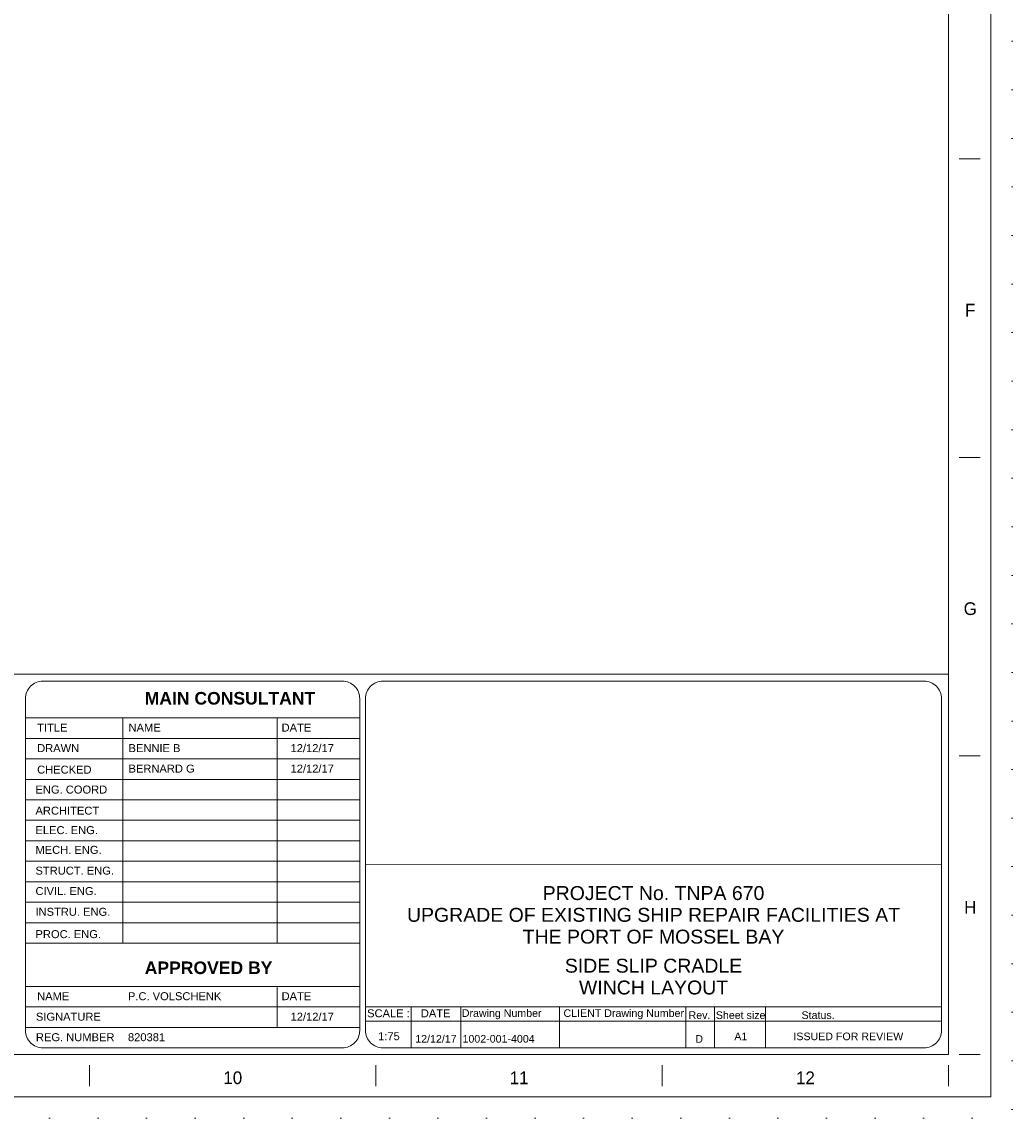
# Model space of a CAD drawing. Header units: millimetres. Extents: x 53746 to 116821, y -810352 to -765802.
# Tile 194 of 256: x 99290 to 116821, y -810352 to -790942. Entities that reach past the tile are written whole.
import ezdxf

# ---------------------------------------------------------------- set-up
doc = ezdxf.new("R2010")
doc.units = ezdxf.units.MM
doc.header["$MEASUREMENT"] = 0
doc.linetypes.add('DGN Style 1', pattern=[859.776004, 1.430576, -858.345429])
doc.layers.add('01 Title Block', color=7, linetype='Continuous', lineweight=0)
doc.layers.add('Main Cradle Rails', color=7, linetype='Continuous', lineweight=0)
doc.styles.get("Standard").update_dxf_attribs({"font": 'arial.ttf'})
doc.styles.add('Style-ENGINEERING', font='ENGINEERING.shx')
doc.styles.add('Swiss1', font='swiss.ttf', dxfattribs={"height": 1})
doc.styles.add('Swiss4', font='swiss.ttf', dxfattribs={"height": 4})

# ---------------------------------------------------------------- blocks, each defined once
blk = doc.blocks.new('*U67')
for p, q in [((202.7, -2.47), (202.7, 2.53)), ((270.29, -2.47), (270.29, 2.53)), ((337.87, -2.47), (337.87, 2.53)), ((405.45, -2.47), (405.45, 2.53))]:
    blk.add_line(p, q)
at = {"char_height": 3, "attachment_point": 5, "line_spacing_factor": 1.2, "style": 'Style-ENGINEERING'}
for s, insert in [('10', (236.49, -0.47)), ('11', (304.08, -0.47)), ('12', (371.66, -0.47))]:
    blk.add_mtext(s, dxfattribs=dict(at, insert=insert))
blk = doc.blocks.new('*U66')
for p, q in [((412.95, -70.47), (407.95, -70.47)), ((412.95, -140.97), (407.95, -140.97)), ((412.95, -211.47), (407.95, -211.47)), ((412.95, -281.97), (407.95, -281.97))]:
    blk.add_line(p, q)
at = {"color": 7, "linetype": 'Continuous', "lineweight": 0, "flags": 128}
blk.add_lwpolyline([(-415.55, 292.03), (415.45, 292.03), (415.45, -291.97), (-415.55, -291.97), (-415.55, 292.03)], close=True, dxfattribs=at)
at = {"color": 7, "linetype": 'Continuous', "lineweight": 13, "flags": 128}
blk.add_lwpolyline([(-405.55, 282.03), (405.45, 282.03), (405.45, -281.97), (-405.55, -281.97), (-405.55, 282.03)], close=True, dxfattribs=at)
blk.add_blockref('*U67', (0, -287))
at = {"char_height": 3, "attachment_point": 5, "line_spacing_factor": 1.2, "style": 'Style-ENGINEERING'}
for s, insert in [('F', (410.58, -106.22)), ('G', (410.58, -176.72)), ('H', (410.58, -247.22))]:
    blk.add_mtext(s, dxfattribs=dict(at, insert=insert))
blk = doc.blocks.new('*U57')
at = {"color": 7, "lineweight": 13}
blk.add_line((-30412.5, -14415.4), (30412.5, -14415.4), dxfattribs=at)
at = {"color": 7, "linetype": 'DGN Style 1', "lineweight": 0, "flags": 128}
blk.add_lwpolyline([(-31537.5, 22275), (31537.5, 22275), (31537.5, -22275), (-31537.5, -22275), (-31537.5, 22275)], close=True, dxfattribs=at)
at = {"layer": '01 Title Block', "color": 7, "linetype": 'Continuous', "lineweight": 0}
for p, q in [((20090.2, -20723.9), (20090.2, -14847.8)), ((30288.9, -14847.8), (30288.9, -20723.9)), ((14069.1, -15187.8), (19987.9, -15187.8)), ((15794, -15187.8), (15794, -19180.5)), ((18527.1, -15187.8), (18527.1, -19180.5)), ((14069.1, -15550.8), (19987.9, -15550.8)), ((14069.1, -15913.8), (19987.9, -15913.8)), ((14069.1, -16276.7), (19987.9, -16276.7)), ((14069.1, -16639.7), (19987.9, -16639.7)), ((14069.1, -17002.7), (19987.9, -17002.7)), ((14069.1, -17365.6), (19987.9, -17365.6)), ((14069.1, -17728.6), (19987.9, -17728.6)), ((20090.2, -17785.9), (30288.9, -17792.7)), ((14069.1, -18091.6), (19987.9, -18091.6)), ((14069.1, -18454.6), (19987.9, -18454.6)), ((14069.1, -18817.5), (19987.9, -18817.5)), ((14069.1, -19180.5), (19987.9, -19180.5)), ((14069.1, -19943.8), (19987.9, -19943.8)), ((18527.1, -19943.8), (18527.1, -20669.8)), ((14069.1, -20306.8), (19987.9, -20306.8)), ((20090.2, -20306.8), (30288.9, -20306.8)), ((20897.5, -20306.8), (20897.5, -21032.7)), ((21776.1, -20306.8), (21776.1, -21032.7)), ((23525.7, -20306.8), (23525.7, -21032.7)), ((25763.8, -20306.8), (25763.8, -21032.7)), ((26267, -20306.8), (26267, -21032.7)), ((27172.5, -20306.8), (27172.5, -21032.7)), ((20090.2, -20558.4), (30288.9, -20558.4)), ((14069.1, -20669.8), (19987.9, -20669.8))]:
    blk.add_line(p, q, dxfattribs=at)
at = {"layer": '01 Title Block', "color": 7, "linetype": 'Continuous', "lineweight": 0, "flags": 128}
for points in [[(14378, -14539), (19679.1, -14539, -0.4142136), (19987.9, -14847.8), (19987.9, -20723.9, -0.4142136), (19679.1, -21032.7), (14378, -21032.7, -0.4142136), (14069.1, -20723.9), (14069.1, -14847.8, -0.4142136), (14378, -14539)], [(20399, -14539), (29980.1, -14539, -0.4142136), (30288.9, -14847.8), (30288.9, -20723.9, -0.4142136), (29980.1, -21032.7), (20399, -21032.7, -0.4142136), (20090.2, -20723.9), (20090.2, -14847.8, -0.4142136), (20399, -14539)]]:
    blk.add_lwpolyline(points, format="xyb", close=True, dxfattribs=at)
at = {"xscale": 74.99999999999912, "yscale": 74.99999999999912, "zscale": 74.99999999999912}
blk.add_blockref('*U66', (3.5, -2.2), dxfattribs=at)
at = {"color": 7, "linetype": 'Continuous', "lineweight": 0, "attachment_point": 1, "line_spacing_factor": 0.938532}
for s, insert, char_height, width in [('CHECKED    ', (14276.6, -16034.3), 141.032, 896.684), ('BERNARD G', (15894.7, -16016.2), 141.03, 1677.052), ('P.C. VOLSCHENK', (15884.8, -20046.3), 141.032, 1677.052)]:
    blk.add_mtext(s, dxfattribs=dict(at, insert=insert, char_height=char_height, width=width))
at = {"color": 7, "char_height": 246.63, "width": 14543.772, "attachment_point": 2, "line_spacing_factor": 0.938532, "style": 'Swiss4'}
for s, insert in [('PROJECT No. TNPA 670\\PUPGRADE OF EXISTING SHIP REPAIR FACILITIES AT\\PTHE PORT OF MOSSEL BAY', (25189.5, -18167.2)), ('\\fArial|b0|i0|c00|p39;SIDE SLIP CRADLE\\PWINCH LAYOUT', (25189.5, -19453.5))]:
    blk.add_mtext(s, dxfattribs=dict(at, insert=insert))
at = {"layer": '01 Title Block', "color": 7, "linetype": 'Continuous', "lineweight": 0, "style": 'Swiss1'}
for s, height, p in [('Drawing Number', 134.756, (21795, -20483.8)), ('CLIENT Drawing Number', 134.756, (23595.4, -20483.8)), ('Sheet size ', 134.756, (26292.7, -20519.4)), ('Rev.', 134.76, (25810.5, -20519.4)), ('Status.', 134.76, (27810.5, -20519.4)), ('A1', 134.76, (26619.8, -20895.8)), ('ISSUED FOR REVIEW', 134.756, (27665.9, -20895.8))]:
    blk.add_text(s, height=height, dxfattribs=at).set_placement(p)
at = {"layer": '01 Title Block', "color": 7, "linetype": 'Continuous', "lineweight": 0, "char_height": 222.347, "width": 3053.991, "attachment_point": 1, "line_spacing_factor": 0.938532, "style": 'Swiss1'}
for s, insert in [('\\fArial|b1|i0|c00|p39;MAIN CONSULTANT\\fArial|b0|i0|c00|p39; ', (16181.2, -14729.8)), ('\\fArial|b1|i0|c00|p39;APPROVED BY\\fArial|b0|i0|c00|p39; ', (16181.2, -19502.3))]:
    blk.add_mtext(s, dxfattribs=dict(at, insert=insert))
at = {"layer": '01 Title Block', "color": 7, "linetype": 'Continuous', "lineweight": 0, "attachment_point": 1, "line_spacing_factor": 0.938532}
for s, insert, char_height, width in [('TITLE \\fArial|b1|i0|c00|p39; ', (14276.6, -15290.3), 141.032, 1090.723), ('NAME \\fArial|b1|i0|c00|p39; ', (15894.7, -15290.3), 141.032, 1090.723), ('DATE  ', (18604.4, -15290.3), 141.03, 1090.723), ('DRAWN \\fArial|b1|i0|c00|p39;  ', (14276.6, -15653.2), 141.032, 1090.723), ('BENNIE B', (15894.7, -15653.2), 141.03, 1090.723), ('12/12/17', (18763.5, -15653.2), 141.03, 1090.723), ('12/12/17', (18763.5, -16016.2), 141.03, 1090.723), ('ENG. COORD\\fArial|b1|i0|c00|p39;  ', (14247.4, -16387.3), 141.032, 1312.902), ('ARCHITECT\\fArial|b1|i0|c00|p39;  ', (14247.4, -16760.8), 141.032, 1533.244), ('ELEC. ENG.\\fArial|b1|i0|c00|p39;  ', (14247.4, -17105.6), 141.032, 1381.238), ('MECH. ENG.\\fArial|b1|i0|c00|p39;  ', (14247.4, -17455.1), 141.032, 1381.238), ('STRUCT. ENG.\\fArial|b1|i0|c00|p39;  ', (14247.4, -17822.7), 141.032, 1528.297), ('CIVIL. ENG.\\fArial|b1|i0|c00|p39;  ', (14247.4, -18184.4), 141.032, 1528.297), ('INSTRU. ENG.\\fArial|b1|i0|c00|p39;  ', (14247.4, -18551.9), 141.032, 1528.297), ('PROC. ENG.\\fArial|b1|i0|c00|p39;  ', (14247.4, -18947.4), 141.032, 1528.297), ('NAME\\fArial|b1|i0|c00|p39;   ', (14276.6, -20046.3), 141.032, 1381.238), ('DATE \\fArial|b1|i0|c00|p39; ', (18604.4, -20046.3), 141.032, 1090.723), ('SCALE :\\fArial|b1|i0|c00|p39;     ', (20118.9, -20349.1), 141.032, 830.387), ('DATE \\fArial|b1|i0|c00|p39;     ', (21069.6, -20349.1), 141.032, 989.967), ('SIGNATURE\\fArial|b1|i0|c00|p39;    ', (14255, -20409.3), 141.032, 1381.238), ('12/12/17', (18763.5, -20409.3), 141.03, 1090.723), ('1:75', (20312.9, -20754.8), 141.03, 614.584), ('REG. NUMBER\\fArial|b1|i0|c00|p39;    ', (14255, -20772.2), 141.032, 1681.449), ('820381', (15884.8, -20772.2), 141.03, 1677.052)]:
    blk.add_mtext(s, dxfattribs=dict(at, insert=insert, char_height=char_height, width=width))
at = {"layer": '01 Title Block', "color": 7, "linetype": 'Continuous', "lineweight": 0, "char_height": 134.756, "attachment_point": 7, "line_spacing_factor": 0.6, "style": 'Swiss1'}
for s, insert in [('\\fArial|b0|i0|c00|p39;12/12/17', (20970.9, -20940.7)), ('\\fArial|b0|i0|c00|p39;1002-001-4004', (21807.9, -20940.7)), ('\\fArial|b0|i0|c00|p39;D', (25929.9, -20940.7))]:
    blk.add_mtext(s, dxfattribs=dict(at, insert=insert))

msp = doc.modelspace()

# ---------------------------------------------------------------- block references
at = {"layer": 'Main Cradle Rails', "color": 7, "linetype": 'Continuous', "lineweight": 0}
msp.add_blockref('*U57', (85283.05, -788076.95), dxfattribs=at)

doc.saveas('drawing.dxf')
